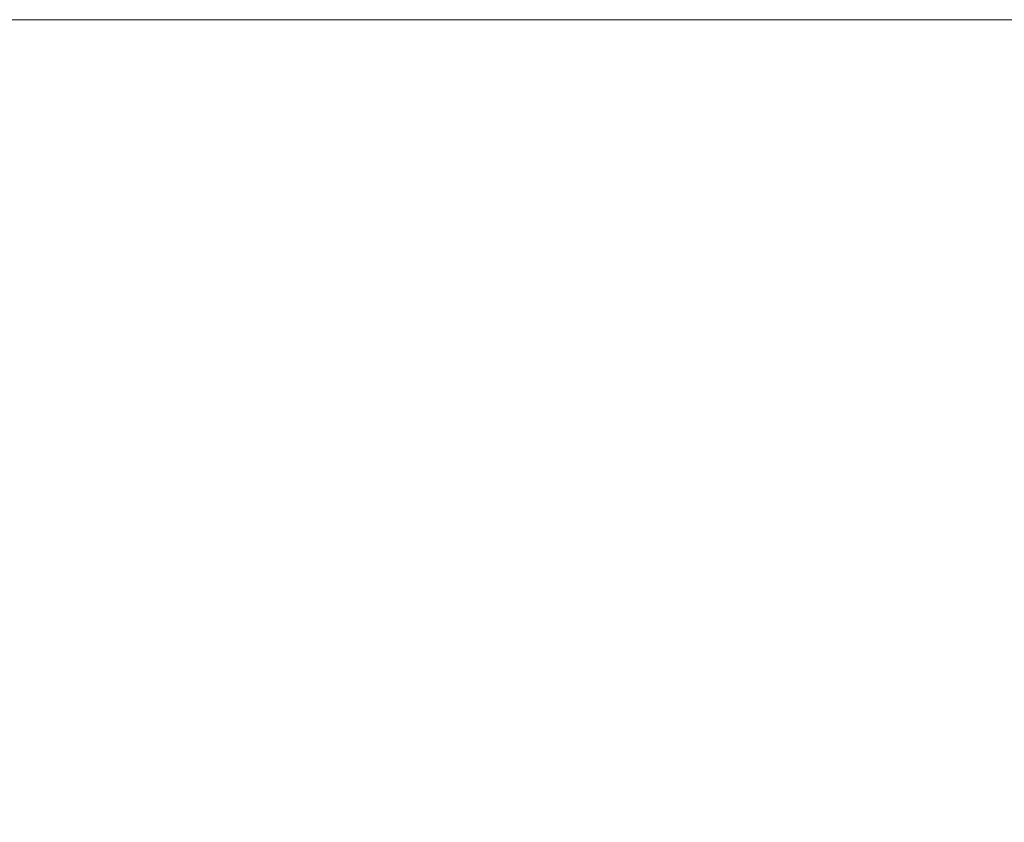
# Model space of a CAD drawing. Extents: x -335 to 1339, y 761 to 1310.
# Tile 8 of 17: x -189 to -120, y 1254 to 1310. Entities that reach past the tile are written whole.
import ezdxf
from ezdxf.enums import TextEntityAlignment as Align

# ---------------------------------------------------------------- set-up
doc = ezdxf.new("R2010")
doc.units = 0
doc.header["$MEASUREMENT"] = 0
doc.layers.add('B_ANNO_NOPLOT', color=47, linetype='Continuous', lineweight=18, plot=False)
doc.layers.add('B_ANNO_TEXT', color=7, linetype='Continuous', lineweight=18)
doc.styles.add('Annotative', font='calibri.ttf', dxfattribs={"height": 0.0625})
doc.styles.get("Standard").update_dxf_attribs({"font": 'calibri.ttf'})

# ---------------------------------------------------------------- blocks, each defined once
blk = doc.blocks.new('INS_SS32_BASE')
at = {"layer": 'B_ANNO_NOPLOT', "flags": 128}
blk.add_lwpolyline([(0, 0), (0, 252.002), (323.93, 252.002), (323.93, 238.857), (378.003, 238.857), (378.003, 40.5), (316.573, 40.5), (316.573, 0), (0, 0)], dxfattribs=at)
at = {"layer": 'B_ANNO_TEXT', "lineweight": 30}
for tag, p in [('SUB1', (311.281, 226.103)), ('SUB2', (319.281, 226.103))]:
    blk.add_attdef(tag, text='', height=1.5, dxfattribs=at).set_placement(p, align=Align.MIDDLE_CENTER)
at = {"layer": 'B_ANNO_TEXT', "style": 'Annotative'}
for tag, p in [('CORNER1', (97.357, 101.834)), ('CORNER2', (98.569, 3.306))]:
    blk.add_attdef(tag, text='', height=1.5, dxfattribs=at).set_placement(p, align=Align.BOTTOM_RIGHT)

msp = doc.modelspace()

# ---------------------------------------------------------------- block references
msp.add_blockref('INS_SS32_BASE', (-335.059, 1058.301))

doc.saveas('drawing.dxf')
